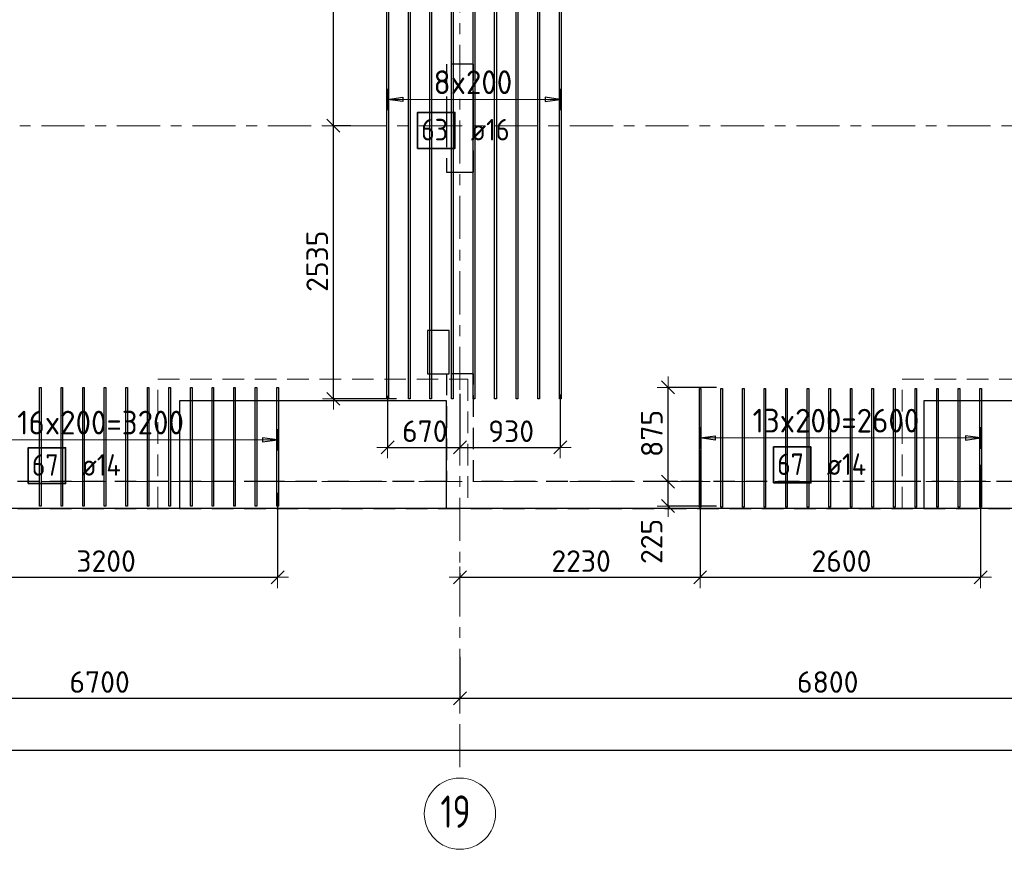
# Model space of a CAD drawing. Header units: metres. Extents: x -38 to 98, y -15 to 19.
# Tile 25 of 64: x 44.07 to 53.2, y -3.41 to 4.28. Entities that reach past the tile are written whole.
import ezdxf

# ---------------------------------------------------------------- set-up
doc = ezdxf.new("R2010")
doc.units = ezdxf.units.M
doc.header["$PDMODE"] = 65
for name, pattern in [('______11', [0.5, 0.4, -0.05, 0, -0.05]), ('______2', [0.27, 0.2, -0.07]), ('______5', [1.1, 0.8, -0.1, 0.1, -0.1])]:
    doc.linetypes.add(name, pattern=pattern)
for name, color, linetype, lineweight in [('XR$2$Осевая линия (1)', 7, '______5', 13), ('XR$2$Размерная линия (1)', 7, 'Continuous', 13), ('XR$3$Перекрытие (1)', 7, 'Continuous', 35), ('XR$3$Перекрытие (2)', 7, 'Continuous', 35), ('XR$3$Размерная линия (1)', 7, 'Continuous', 13), ('XR$5$Стена (1)', 7, 'Continuous', 35)]:
    doc.layers.add(name, color=color, linetype=linetype, lineweight=lineweight)
doc.layers.add('XR$3$Арм.стержн.Доп. Арм. верхн.зоны У', color=7, linetype='Continuous', lineweight=35, true_color=0x739641)
doc.styles.add('ISOCPEUR', font='txt')
doc.dimstyles.new('DIMSTYLE_3', dxfattribs={"dimtxt": 0.2, "dimasz": 0.2, "dimexe": 0, "dimexo": 0, "dimgap": 0.1, "dimtad": 2, "dimdec": 0, "dimlfac": 1000, "dimrnd": 5, "dimzin": 12, "dimdsep": 46, "dimtxsty": 'ISOCPEUR', "dimblk1": 'ALL_ML_STRICH', "dimblk2": 'ALL_ML_STRICH', "dimsah": 1, "dimcen": 0, "dimclrd": 7, "dimclre": 256, "dimclrt": 7, "dimadec": 0, "dimazin": 0, "dimtfac": 1, "dimtdec": 0, "dimtix": 1, "dimtmove": 2, "dimatfit": 3, "dimfxl": 0, "dimtzin": 0, "dimlwd": 0, "dimlwe": -3, "dimarcsym": 0})
doc.dimstyles.new('DIMSTYLE_7', dxfattribs={"dimtxt": 0.2, "dimasz": 0.2, "dimexe": 0, "dimexo": 0, "dimgap": 0.1, "dimtad": 2, "dimdec": 0, "dimlfac": 1000, "dimrnd": 5, "dimzin": 12, "dimdsep": 46, "dimtxsty": 'ISOCPEUR', "dimblk1": 'ALL_ML_STRICH', "dimblk2": 'ALL_ML_STRICH', "dimsah": 1, "dimcen": 0, "dimclrd": 7, "dimclre": 256, "dimclrt": 7, "dimadec": 0, "dimazin": 0, "dimtfac": 1, "dimtdec": 0, "dimtix": 1, "dimtmove": 2, "dimatfit": 3, "dimfxl": 0, "dimtvp": 1.2, "dimtzin": 0, "dimlwd": 0, "dimlwe": -3, "dimarcsym": 0})

# ---------------------------------------------------------------- blocks, each defined once
blk = doc.blocks.new('ALL_ML_STRICH')
at = {"color": 0, "linetype": 'ByBlock', "lineweight": -2}
for p, q in [((0, -0.5), (0, 0.5)), ((-1, 0), (0.5, 0)), ((-0.3, -0.3), (0.3, 0.3))]:
    blk.add_line(p, q, dxfattribs=at)
blk = doc.blocks.new('*D15')
at = {"layer": 'DEFPOINTS', "color": 7, "linetype": 'Continuous', "lineweight": 13, "transparency": 33554687}
for p in [(41.45, -1.5748), (48.15, -1.6059), (41.45, -2.009)]:
    blk.add_point(p, dxfattribs=at)
at = {"layer": 'XR$2$Размерная линия (1)', "color": 9, "linetype": 'Continuous', "lineweight": -2, "true_color": 0xc7c7c7, "transparency": 33554687}
for p, q in [((41.45, -1.5948), (41.45, -2.009)), ((48.15, -1.6259), (48.15, -2.009))]:
    blk.add_line(p, q, dxfattribs=at)
at = {"layer": 'XR$2$Размерная линия (1)', "color": 7, "linetype": 'Continuous', "lineweight": -2, "transparency": 33554687}
blk.add_line((41.45, -2.009), (48.15, -2.009), dxfattribs=at)
at = {"layer": 'XR$2$Размерная линия (1)', "color": 7, "linetype": 'Continuous', "lineweight": 13, "transparency": 33554687, "xscale": 0.2, "yscale": 0.2, "zscale": 0.2, "rotation": 180}
blk.add_blockref('ALL_ML_STRICH', (41.45, -2.009), dxfattribs=at)
at = {"layer": 'XR$2$Размерная линия (1)', "color": 7, "linetype": 'Continuous', "lineweight": 13, "transparency": 33554687, "xscale": 0.2, "yscale": 0.2, "zscale": 0.2}
blk.add_blockref('ALL_ML_STRICH', (48.15, -2.009), dxfattribs=at)
at = {"layer": 'XR$2$Размерная линия (1)', "color": 7, "linetype": 'Continuous', "lineweight": 13, "transparency": 33554687, "insert": (44.81, -1.859), "char_height": 0.2, "width": 0.8, "attachment_point": 5, "style": 'ISOCPEUR'}
blk.add_mtext('\\A1;{6700}', dxfattribs=at)
blk = doc.blocks.new('*D16')
at = {"layer": 'DEFPOINTS', "color": 7, "linetype": 'Continuous', "lineweight": 13, "transparency": 33554687}
for p in [(54.95, -1.4027), (48.15, -1.6059), (48.15, -2.009)]:
    blk.add_point(p, dxfattribs=at)
at = {"layer": 'XR$2$Размерная линия (1)', "color": 9, "linetype": 'Continuous', "lineweight": -2, "true_color": 0xc7c7c7, "transparency": 33554687}
for p, q in [((54.95, -1.4227), (54.95, -2.009)), ((48.15, -1.6259), (48.15, -2.009))]:
    blk.add_line(p, q, dxfattribs=at)
at = {"layer": 'XR$2$Размерная линия (1)', "color": 7, "linetype": 'Continuous', "lineweight": -2, "transparency": 33554687}
blk.add_line((48.15, -2.009), (54.95, -2.009), dxfattribs=at)
at = {"layer": 'XR$2$Размерная линия (1)', "color": 7, "linetype": 'Continuous', "lineweight": 13, "transparency": 33554687, "xscale": 0.2, "yscale": 0.2, "zscale": 0.2, "rotation": 180}
blk.add_blockref('ALL_ML_STRICH', (48.15, -2.009), dxfattribs=at)
at = {"layer": 'XR$2$Размерная линия (1)', "color": 7, "linetype": 'Continuous', "lineweight": 13, "transparency": 33554687, "xscale": 0.2, "yscale": 0.2, "zscale": 0.2}
blk.add_blockref('ALL_ML_STRICH', (54.95, -2.009), dxfattribs=at)
at = {"layer": 'XR$2$Размерная линия (1)', "color": 7, "linetype": 'Continuous', "lineweight": 13, "transparency": 33554687, "insert": (51.56, -1.859), "char_height": 0.2, "width": 0.8, "attachment_point": 5, "style": 'ISOCPEUR'}
blk.add_mtext('\\A1;{6800}', dxfattribs=at)
blk = doc.blocks.new('*D18')
at = {"layer": 'DEFPOINTS', "color": 7, "linetype": 'Continuous', "lineweight": 13, "transparency": 33554687}
for p in [(0.5, -2.3633), (61.6, -2.4001), (0.5, -2.4901)]:
    blk.add_point(p, dxfattribs=at)
at = {"layer": 'XR$2$Размерная линия (1)', "color": 9, "linetype": 'Continuous', "lineweight": -2, "true_color": 0xc7c7c7, "transparency": 33554687}
for p, q in [((0.5, -2.3833), (0.5, -2.4901)), ((61.6, -2.4201), (61.6, -2.4901))]:
    blk.add_line(p, q, dxfattribs=at)
at = {"layer": 'XR$2$Размерная линия (1)', "color": 7, "linetype": 'Continuous', "lineweight": -2, "transparency": 33554687}
blk.add_line((0.5, -2.4901), (61.6, -2.4901), dxfattribs=at)
at = {"layer": 'XR$2$Размерная линия (1)', "color": 7, "linetype": 'Continuous', "lineweight": 13, "transparency": 33554687, "xscale": 0.2, "yscale": 0.2, "zscale": 0.2, "rotation": 180}
blk.add_blockref('ALL_ML_STRICH', (0.5, -2.4901), dxfattribs=at)
at = {"layer": 'XR$2$Размерная линия (1)', "color": 7, "linetype": 'Continuous', "lineweight": 13, "transparency": 33554687, "xscale": 0.2, "yscale": 0.2, "zscale": 0.2}
blk.add_blockref('ALL_ML_STRICH', (61.6, -2.4901), dxfattribs=at)
at = {"layer": 'XR$2$Размерная линия (1)', "color": 7, "linetype": 'Continuous', "lineweight": 13, "transparency": 33554687, "insert": (31.1, -2.3401), "char_height": 0.2, "width": 1, "attachment_point": 5, "style": 'ISOCPEUR'}
blk.add_mtext('\\A1;{61100}', dxfattribs=at)
blk = doc.blocks.new('*D160')
at = {"layer": 'DEFPOINTS', "color": 7, "linetype": 'Continuous', "lineweight": 13, "transparency": 33554687}
for p in [(46.46, -0.0855), (43.26, -0.1282), (43.26, -0.8872)]:
    blk.add_point(p, dxfattribs=at)
at = {"layer": 'XR$3$Размерная линия (1)', "color": 9, "linetype": 'Continuous', "lineweight": -2, "true_color": 0xc7c7c7, "transparency": 33554687}
for p, q in [((43.26, -0.1482), (43.26, -0.8872)), ((46.46, -0.1055), (46.46, -0.8872))]:
    blk.add_line(p, q, dxfattribs=at)
at = {"layer": 'XR$3$Размерная линия (1)', "color": 7, "linetype": 'Continuous', "lineweight": -2, "transparency": 33554687}
blk.add_line((43.26, -0.8872), (46.46, -0.8872), dxfattribs=at)
at = {"layer": 'XR$3$Размерная линия (1)', "color": 7, "linetype": 'Continuous', "lineweight": 13, "transparency": 33554687, "xscale": 0.2, "yscale": 0.2, "zscale": 0.2, "rotation": 180}
blk.add_blockref('ALL_ML_STRICH', (43.26, -0.8872), dxfattribs=at)
at = {"layer": 'XR$3$Размерная линия (1)', "color": 7, "linetype": 'Continuous', "lineweight": 13, "transparency": 33554687, "xscale": 0.2, "yscale": 0.2, "zscale": 0.2}
blk.add_blockref('ALL_ML_STRICH', (46.46, -0.8872), dxfattribs=at)
at = {"layer": 'XR$3$Размерная линия (1)', "color": 7, "linetype": 'Continuous', "lineweight": 13, "transparency": 33554687, "insert": (44.87, -0.7372), "char_height": 0.2, "width": 0.8, "attachment_point": 5, "style": 'ISOCPEUR'}
blk.add_mtext('\\A1;{3200}', dxfattribs=at)
blk = doc.blocks.new('*D161')
at = {"layer": 'DEFPOINTS', "color": 7, "linetype": 'Continuous', "lineweight": 13, "transparency": 33554687}
for p in [(50.3776, 0.3133), (48.15, -0.8281), (48.15, -0.8872)]:
    blk.add_point(p, dxfattribs=at)
at = {"layer": 'XR$3$Размерная линия (1)', "color": 9, "linetype": 'Continuous', "lineweight": -2, "true_color": 0xc7c7c7, "transparency": 33554687}
for p, q in [((50.3776, 0.2933), (50.3776, -0.8872)), ((48.15, -0.8481), (48.15, -0.8872))]:
    blk.add_line(p, q, dxfattribs=at)
at = {"layer": 'XR$3$Размерная линия (1)', "color": 7, "linetype": 'Continuous', "lineweight": -2, "transparency": 33554687}
blk.add_line((48.15, -0.8872), (50.3776, -0.8872), dxfattribs=at)
at = {"layer": 'XR$3$Размерная линия (1)', "color": 7, "linetype": 'Continuous', "lineweight": 13, "transparency": 33554687, "xscale": 0.2, "yscale": 0.2, "zscale": 0.2, "rotation": 180}
blk.add_blockref('ALL_ML_STRICH', (48.15, -0.8872), dxfattribs=at)
at = {"layer": 'XR$3$Размерная линия (1)', "color": 7, "linetype": 'Continuous', "lineweight": 13, "transparency": 33554687, "xscale": 0.2, "yscale": 0.2, "zscale": 0.2}
blk.add_blockref('ALL_ML_STRICH', (50.3776, -0.8872), dxfattribs=at)
at = {"layer": 'XR$3$Размерная линия (1)', "color": 7, "linetype": 'Continuous', "lineweight": 13, "transparency": 33554687, "insert": (49.2738, -0.7372), "char_height": 0.2, "width": 0.8, "attachment_point": 5, "style": 'ISOCPEUR'}
blk.add_mtext('\\A1;{2230}', dxfattribs=at)
blk = doc.blocks.new('*D162')
at = {"layer": 'DEFPOINTS', "color": 7, "linetype": 'Continuous', "lineweight": 13, "transparency": 33554687}
for p in [(50.3776, 0.3133), (52.9776, 0.174), (50.3776, -0.8872)]:
    blk.add_point(p, dxfattribs=at)
at = {"layer": 'XR$3$Размерная линия (1)', "color": 9, "linetype": 'Continuous', "lineweight": -2, "true_color": 0xc7c7c7, "transparency": 33554687}
for p, q in [((50.3776, 0.2933), (50.3776, -0.8872)), ((52.9776, 0.154), (52.9776, -0.8872))]:
    blk.add_line(p, q, dxfattribs=at)
at = {"layer": 'XR$3$Размерная линия (1)', "color": 7, "linetype": 'Continuous', "lineweight": -2, "transparency": 33554687}
blk.add_line((50.3776, -0.8872), (52.9776, -0.8872), dxfattribs=at)
at = {"layer": 'XR$3$Размерная линия (1)', "color": 7, "linetype": 'Continuous', "lineweight": 13, "transparency": 33554687, "xscale": 0.2, "yscale": 0.2, "zscale": 0.2, "rotation": 180}
blk.add_blockref('ALL_ML_STRICH', (50.3776, -0.8872), dxfattribs=at)
at = {"layer": 'XR$3$Размерная линия (1)', "color": 7, "linetype": 'Continuous', "lineweight": 13, "transparency": 33554687, "xscale": 0.2, "yscale": 0.2, "zscale": 0.2}
blk.add_blockref('ALL_ML_STRICH', (52.9776, -0.8872), dxfattribs=at)
at = {"layer": 'XR$3$Размерная линия (1)', "color": 7, "linetype": 'Continuous', "lineweight": 13, "transparency": 33554687, "insert": (51.6876, -0.7372), "char_height": 0.2, "width": 0.8, "attachment_point": 5, "style": 'ISOCPEUR'}
blk.add_mtext('\\A1;{2600}', dxfattribs=at)
blk = doc.blocks.new('*D167')
at = {"layer": 'DEFPOINTS', "color": 7, "linetype": 'Continuous', "lineweight": 13, "transparency": 33554687}
for p in [(48.15, 0.8324), (47.4803, 0.8156), (47.4803, 0.3171)]:
    blk.add_point(p, dxfattribs=at)
at = {"layer": 'XR$3$Размерная линия (1)', "color": 9, "linetype": 'Continuous', "lineweight": -2, "true_color": 0xc7c7c7, "transparency": 33554687}
for p, q in [((47.4803, 0.7956), (47.4803, 0.3171)), ((48.15, 0.8124), (48.15, 0.3171))]:
    blk.add_line(p, q, dxfattribs=at)
at = {"layer": 'XR$3$Размерная линия (1)', "color": 7, "linetype": 'Continuous', "lineweight": -2, "transparency": 33554687}
blk.add_line((47.4803, 0.3171), (48.15, 0.3171), dxfattribs=at)
at = {"layer": 'XR$3$Размерная линия (1)', "color": 7, "linetype": 'Continuous', "lineweight": 13, "transparency": 33554687, "xscale": 0.2, "yscale": 0.2, "zscale": 0.2, "rotation": 180}
blk.add_blockref('ALL_ML_STRICH', (47.4803, 0.3171), dxfattribs=at)
at = {"layer": 'XR$3$Размерная линия (1)', "color": 7, "linetype": 'Continuous', "lineweight": 13, "transparency": 33554687, "xscale": 0.2, "yscale": 0.2, "zscale": 0.2}
blk.add_blockref('ALL_ML_STRICH', (48.15, 0.3171), dxfattribs=at)
at = {"layer": 'XR$3$Размерная линия (1)', "color": 7, "linetype": 'Continuous', "lineweight": 13, "transparency": 33554687, "insert": (47.8252, 0.4671), "char_height": 0.2, "width": 0.6, "attachment_point": 5, "style": 'ISOCPEUR'}
blk.add_mtext('\\A1;{670}', dxfattribs=at)
blk = doc.blocks.new('*D168')
at = {"layer": 'DEFPOINTS', "color": 7, "linetype": 'Continuous', "lineweight": 13, "transparency": 33554687}
for p in [(48.15, 0.8324), (49.0803, 0.827), (48.15, 0.3171)]:
    blk.add_point(p, dxfattribs=at)
at = {"layer": 'XR$3$Размерная линия (1)', "color": 9, "linetype": 'Continuous', "lineweight": -2, "true_color": 0xc7c7c7, "transparency": 33554687}
for p, q in [((48.15, 0.8124), (48.15, 0.3171)), ((49.0803, 0.807), (49.0803, 0.3171))]:
    blk.add_line(p, q, dxfattribs=at)
at = {"layer": 'XR$3$Размерная линия (1)', "color": 7, "linetype": 'Continuous', "lineweight": -2, "transparency": 33554687}
blk.add_line((48.15, 0.3171), (49.0803, 0.3171), dxfattribs=at)
at = {"layer": 'XR$3$Размерная линия (1)', "color": 7, "linetype": 'Continuous', "lineweight": 13, "transparency": 33554687, "xscale": 0.2, "yscale": 0.2, "zscale": 0.2, "rotation": 180}
blk.add_blockref('ALL_ML_STRICH', (48.15, 0.3171), dxfattribs=at)
at = {"layer": 'XR$3$Размерная линия (1)', "color": 7, "linetype": 'Continuous', "lineweight": 13, "transparency": 33554687, "xscale": 0.2, "yscale": 0.2, "zscale": 0.2}
blk.add_blockref('ALL_ML_STRICH', (49.0803, 0.3171), dxfattribs=at)
at = {"layer": 'XR$3$Размерная линия (1)', "color": 7, "linetype": 'Continuous', "lineweight": 13, "transparency": 33554687, "insert": (48.6252, 0.4671), "char_height": 0.2, "width": 0.6, "attachment_point": 5, "style": 'ISOCPEUR'}
blk.add_mtext('\\A1;{930}', dxfattribs=at)
blk = doc.blocks.new('*D169')
at = {"layer": 'DEFPOINTS', "color": 7, "linetype": 'Continuous', "lineweight": 13, "transparency": 33554687}
for p in [(47.1592, 3.3), (46.9772, 0.7673), (47.5831, 0.7673)]:
    blk.add_point(p, dxfattribs=at)
at = {"layer": 'XR$3$Размерная линия (1)', "color": 9, "linetype": 'Continuous', "lineweight": -2, "true_color": 0xc7c7c7, "transparency": 33554687}
for p, q in [((47.1392, 3.3), (46.9772, 3.3)), ((47.5631, 0.7673), (46.9772, 0.7673))]:
    blk.add_line(p, q, dxfattribs=at)
at = {"layer": 'XR$3$Размерная линия (1)', "color": 7, "linetype": 'Continuous', "lineweight": -2, "transparency": 33554687}
blk.add_line((46.9772, 0.7673), (46.9772, 3.3), dxfattribs=at)
at = {"layer": 'XR$3$Размерная линия (1)', "color": 7, "linetype": 'Continuous', "lineweight": 13, "transparency": 33554687, "xscale": 0.2, "yscale": 0.2, "zscale": 0.2}
for p, rotation in [((46.9772, 3.3), 90), ((46.9772, 0.7673), 270)]:
    blk.add_blockref('ALL_ML_STRICH', p, dxfattribs=dict(at, rotation=rotation))
at = {"layer": 'XR$3$Размерная линия (1)', "color": 7, "linetype": 'Continuous', "lineweight": 13, "transparency": 33554687, "insert": (46.8272, 2.0437), "char_height": 0.2, "width": 0.8, "attachment_point": 5, "rotation": 90, "style": 'ISOCPEUR'}
blk.add_mtext('\\A1;{2535}', dxfattribs=at)
blk = doc.blocks.new('*D170')
at = {"layer": 'DEFPOINTS', "color": 7, "linetype": 'Continuous', "lineweight": 13, "transparency": 33554687}
for p in [(47.598, 8.5673), (46.9772, 3.3), (47.1592, 3.3)]:
    blk.add_point(p, dxfattribs=at)
at = {"layer": 'XR$3$Размерная линия (1)', "color": 9, "linetype": 'Continuous', "lineweight": -2, "true_color": 0xc7c7c7, "transparency": 33554687}
for p, q in [((47.578, 8.5673), (46.9772, 8.5673)), ((47.1392, 3.3), (46.9772, 3.3))]:
    blk.add_line(p, q, dxfattribs=at)
at = {"layer": 'XR$3$Размерная линия (1)', "color": 7, "linetype": 'Continuous', "lineweight": -2, "transparency": 33554687}
blk.add_line((46.9772, 3.3), (46.9772, 8.5673), dxfattribs=at)
at = {"layer": 'XR$3$Размерная линия (1)', "color": 7, "linetype": 'Continuous', "lineweight": 13, "transparency": 33554687, "xscale": 0.2, "yscale": 0.2, "zscale": 0.2}
for p, rotation in [((46.9772, 8.5673), 90), ((46.9772, 3.3), 270)]:
    blk.add_blockref('ALL_ML_STRICH', p, dxfattribs=dict(at, rotation=rotation))
at = {"layer": 'XR$3$Размерная линия (1)', "color": 7, "linetype": 'Continuous', "lineweight": 13, "transparency": 33554687, "insert": (46.8272, 5.9437), "char_height": 0.2, "width": 0.8, "attachment_point": 5, "rotation": 90, "style": 'ISOCPEUR'}
blk.add_mtext('\\A1;{5265}', dxfattribs=at)
blk = doc.blocks.new('*D238')
at = {"layer": 'DEFPOINTS', "color": 7, "linetype": 'Continuous', "lineweight": 13, "transparency": 33554687}
for p in [(50.0509, 0), (50.0795, -0.2269), (50.5503, -0.2269)]:
    blk.add_point(p, dxfattribs=at)
at = {"layer": 'XR$3$Размерная линия (1)', "color": 9, "linetype": 'Continuous', "lineweight": -2, "true_color": 0xc7c7c7, "transparency": 33554687}
for p, q in [((50.0709, 0), (50.0795, 0)), ((50.5303, -0.2269), (50.0795, -0.2269))]:
    blk.add_line(p, q, dxfattribs=at)
at = {"layer": 'XR$3$Размерная линия (1)', "color": 7, "linetype": 'Continuous', "lineweight": -2, "transparency": 33554687}
blk.add_line((50.0795, -0.2269), (50.0795, 0), dxfattribs=at)
at = {"layer": 'XR$3$Размерная линия (1)', "color": 7, "linetype": 'Continuous', "lineweight": 13, "transparency": 33554687, "xscale": 0.2, "yscale": 0.2, "zscale": 0.2}
for p, rotation in [((50.0795, 0), 90), ((50.0795, -0.2269), 270)]:
    blk.add_blockref('ALL_ML_STRICH', p, dxfattribs=dict(at, rotation=rotation))
at = {"layer": 'XR$3$Размерная линия (1)', "color": 7, "linetype": 'Continuous', "lineweight": 13, "transparency": 33554687, "insert": (49.9284, -0.5547), "char_height": 0.2, "width": 0.6, "attachment_point": 5, "rotation": 90, "style": 'ISOCPEUR'}
blk.add_mtext('\\A1;{225}', dxfattribs=at)
blk = doc.blocks.new('*D239')
at = {"layer": 'DEFPOINTS', "color": 7, "linetype": 'Continuous', "lineweight": 13, "transparency": 33554687}
for p in [(50.5503, 0.8731), (50.0509, 0), (50.0795, 0)]:
    blk.add_point(p, dxfattribs=at)
at = {"layer": 'XR$3$Размерная линия (1)', "color": 9, "linetype": 'Continuous', "lineweight": -2, "true_color": 0xc7c7c7, "transparency": 33554687}
for p, q in [((50.5303, 0.8731), (50.0795, 0.8731)), ((50.0709, 0), (50.0795, 0))]:
    blk.add_line(p, q, dxfattribs=at)
at = {"layer": 'XR$3$Размерная линия (1)', "color": 7, "linetype": 'Continuous', "lineweight": -2, "transparency": 33554687}
blk.add_line((50.0795, 0), (50.0795, 0.8731), dxfattribs=at)
at = {"layer": 'XR$3$Размерная линия (1)', "color": 7, "linetype": 'Continuous', "lineweight": 13, "transparency": 33554687, "xscale": 0.2, "yscale": 0.2, "zscale": 0.2}
for p, rotation in [((50.0795, 0.8731), 90), ((50.0795, 0), 270)]:
    blk.add_blockref('ALL_ML_STRICH', p, dxfattribs=dict(at, rotation=rotation))
at = {"layer": 'XR$3$Размерная линия (1)', "color": 7, "linetype": 'Continuous', "lineweight": 13, "transparency": 33554687, "insert": (49.9295, 0.4466), "char_height": 0.2, "width": 0.6, "attachment_point": 5, "rotation": 90, "style": 'ISOCPEUR'}
blk.add_mtext('\\A1;{875}', dxfattribs=at)

msp = doc.modelspace()

# ---------------------------------------------------------------- linework, layer by layer
at = {"layer": 'XR$2$Осевая линия (1)', "color": 253, "linetype": '______11', "lineweight": 13, "true_color": 0xa0a0a0, "transparency": 33554687}
for p, q in [((48.15, -2.65), (48.15, 8.13)), ((-2.63, 3.3), (62.6, 3.3)), ((-2.63, 0), (62.6, 0))]:
    msp.add_line(p, q, dxfattribs=at)
at = {"layer": 'XR$2$Осевая линия (1)', "color": 7, "linetype": 'Continuous', "lineweight": 13, "transparency": 33554687}
msp.add_circle((48.1504, -3.0799), 0.3304, dxfattribs=at)
at = {"layer": 'XR$3$Арм.стержн.Доп. Арм. верхн.зоны У', "color": 253, "linetype": 'Continuous', "lineweight": -3, "true_color": 0xa0a0a0, "transparency": 33554687}
for p, q in [((47.4803, 3.5437), (47.4803, 3.6437)), ((49.0803, 3.5437), (49.0803, 3.6437)), ((47.4803, 3.5437), (47.4803, 3.4437)), ((49.0803, 3.5437), (49.0803, 3.4437)), ((46.46, 0.3872), (46.46, 0.4872)), ((50.3776, 0.4051), (50.3776, 0.5051)), ((52.9776, 0.4051), (52.9776, 0.5051)), ((46.46, 0.3872), (46.46, 0.2872)), ((50.3776, 0.4051), (50.3776, 0.3051)), ((52.9776, 0.4051), (52.9776, 0.3051))]:
    msp.add_line(p, q, dxfattribs=at)
at = {"layer": 'XR$3$Арм.стержн.Доп. Арм. верхн.зоны У', "color": 7, "linetype": 'Continuous', "lineweight": 25, "transparency": 33554687}
for p, q in [((47.4803, 3.5437), (47.6203, 3.5637)), ((47.6203, 3.5637), (47.6203, 3.5237)), ((49.0803, 3.5437), (48.9403, 3.5637)), ((48.9403, 3.5637), (48.9403, 3.5237)), ((47.6203, 3.5237), (47.4803, 3.5437)), ((48.9403, 3.5237), (49.0803, 3.5437)), ((46.46, 0.3872), (46.32, 0.4072)), ((46.32, 0.4072), (46.32, 0.3672)), ((46.32, 0.3672), (46.46, 0.3872)), ((50.3776, 0.4051), (50.5176, 0.4251)), ((50.5176, 0.3851), (50.3776, 0.4051)), ((50.5176, 0.4251), (50.5176, 0.3851)), ((52.9776, 0.4051), (52.8376, 0.4251)), ((52.8376, 0.4251), (52.8376, 0.3851)), ((52.8376, 0.3851), (52.9776, 0.4051))]:
    msp.add_line(p, q, dxfattribs=at)
at = {"layer": 'XR$3$Арм.стержн.Доп. Арм. верхн.зоны У', "color": 7, "linetype": 'Continuous', "lineweight": 13, "transparency": 33554687}
for p, q in [((47.4803, 3.5437), (47.4803, 3.5437)), ((49.0803, 3.5437), (49.0803, 3.5437)), ((46.46, 0.3872), (46.46, 0.3872)), ((50.3776, 0.4051), (50.3776, 0.4051)), ((52.9776, 0.4051), (52.9776, 0.4051))]:
    msp.add_line(p, q, dxfattribs=at)
at = {"layer": 'XR$3$Арм.стержн.Доп. Арм. верхн.зоны У', "color": 7, "linetype": 'Continuous', "lineweight": 25, "transparency": 33554687}
for points in [[(47.4883, 8.5673), (47.4883, 0.7673), (47.4723, 0.7673), (47.4723, 8.5673), (47.4883, 8.5673)], [(47.6883, 8.5673), (47.6883, 0.7673), (47.6723, 0.7673), (47.6723, 8.5673), (47.6883, 8.5673)], [(47.8883, 8.5673), (47.8883, 0.7673), (47.8723, 0.7673), (47.8723, 8.5673), (47.8883, 8.5673)], [(48.0883, 8.5673), (48.0883, 0.7673), (48.0723, 0.7673), (48.0723, 8.5673), (48.0883, 8.5673)], [(48.2883, 8.5673), (48.2883, 0.7673), (48.2723, 0.7673), (48.2723, 8.5673), (48.2883, 8.5673)], [(48.4883, 8.5673), (48.4883, 0.7673), (48.4723, 0.7673), (48.4723, 8.5673), (48.4883, 8.5673)], [(48.6883, 8.5673), (48.6883, 0.7673), (48.6723, 0.7673), (48.6723, 8.5673), (48.6883, 8.5673)], [(48.8883, 8.5673), (48.8883, 0.7673), (48.8723, 0.7673), (48.8723, 8.5673), (48.8883, 8.5673)], [(49.0883, 8.5673), (49.0883, 0.7673), (49.0723, 0.7673), (49.0723, 8.5673), (49.0883, 8.5673)], [(44.267, 0.8733), (44.267, -0.2267), (44.253, -0.2267), (44.253, 0.8733), (44.267, 0.8733)], [(44.467, 0.8733), (44.467, -0.2267), (44.453, -0.2267), (44.453, 0.8733), (44.467, 0.8733)], [(44.667, 0.8733), (44.667, -0.2267), (44.653, -0.2267), (44.653, 0.8733), (44.667, 0.8733)], [(44.867, 0.8733), (44.867, -0.2267), (44.853, -0.2267), (44.853, 0.8733), (44.867, 0.8733)], [(45.067, 0.8733), (45.067, -0.2267), (45.053, -0.2267), (45.053, 0.8733), (45.067, 0.8733)], [(45.267, 0.8733), (45.267, -0.2267), (45.253, -0.2267), (45.253, 0.8733), (45.267, 0.8733)], [(45.467, 0.8733), (45.467, -0.2267), (45.453, -0.2267), (45.453, 0.8733), (45.467, 0.8733)], [(45.667, 0.8733), (45.667, -0.2267), (45.653, -0.2267), (45.653, 0.8733), (45.667, 0.8733)], [(45.867, 0.8733), (45.867, -0.2267), (45.853, -0.2267), (45.853, 0.8733), (45.867, 0.8733)], [(46.067, 0.8733), (46.067, -0.2267), (46.053, -0.2267), (46.053, 0.8733), (46.067, 0.8733)], [(46.267, 0.8733), (46.267, -0.2267), (46.253, -0.2267), (46.253, 0.8733), (46.267, 0.8733)], [(46.467, 0.8733), (46.467, -0.2267), (46.453, -0.2267), (46.453, 0.8733), (46.467, 0.8733)], [(50.3846, 0.8633), (50.3846, -0.2367), (50.3706, -0.2367), (50.3706, 0.8633), (50.3846, 0.8633)], [(50.5846, 0.8633), (50.5846, -0.2367), (50.5706, -0.2367), (50.5706, 0.8633), (50.5846, 0.8633)], [(50.7846, 0.8633), (50.7846, -0.2367), (50.7706, -0.2367), (50.7706, 0.8633), (50.7846, 0.8633)], [(50.9846, 0.8633), (50.9846, -0.2367), (50.9706, -0.2367), (50.9706, 0.8633), (50.9846, 0.8633)], [(51.1846, 0.8633), (51.1846, -0.2367), (51.1706, -0.2367), (51.1706, 0.8633), (51.1846, 0.8633)], [(51.3846, 0.8633), (51.3846, -0.2367), (51.3706, -0.2367), (51.3706, 0.8633), (51.3846, 0.8633)], [(51.5846, 0.8633), (51.5846, -0.2367), (51.5706, -0.2367), (51.5706, 0.8633), (51.5846, 0.8633)], [(51.7846, 0.8633), (51.7846, -0.2367), (51.7706, -0.2367), (51.7706, 0.8633), (51.7846, 0.8633)], [(51.9846, 0.8633), (51.9846, -0.2367), (51.9706, -0.2367), (51.9706, 0.8633), (51.9846, 0.8633)], [(52.1846, 0.8633), (52.1846, -0.2367), (52.1706, -0.2367), (52.1706, 0.8633), (52.1846, 0.8633)], [(52.3846, 0.8633), (52.3846, -0.2367), (52.3706, -0.2367), (52.3706, 0.8633), (52.3846, 0.8633)], [(52.5846, 0.8633), (52.5846, -0.2367), (52.5706, -0.2367), (52.5706, 0.8633), (52.5846, 0.8633)], [(52.7846, 0.8633), (52.7846, -0.2367), (52.7706, -0.2367), (52.7706, 0.8633), (52.7846, 0.8633)], [(52.9846, 0.8633), (52.9846, -0.2367), (52.9706, -0.2367), (52.9706, 0.8633), (52.9846, 0.8633)]]:
    msp.add_lwpolyline(points, dxfattribs=at)
at = {"layer": 'XR$3$Арм.стержн.Доп. Арм. верхн.зоны У', "color": 7, "linetype": 'Continuous', "lineweight": 13, "transparency": 33554687}
for points in [[(47.4803, 3.5437), (47.7573, 3.5437), (47.7573, 3.5437), (49.0803, 3.5437)], [(43.26, 0.3872), (43.897, 0.3872), (43.897, 0.3872), (46.46, 0.3872)], [(50.3776, 0.4051), (50.7146, 0.4051), (50.7146, 0.4051), (52.9776, 0.4051)]]:
    msp.add_lwpolyline(points, dxfattribs=at)
at = {"layer": 'XR$3$Арм.стержн.Доп. Арм. верхн.зоны У', "color": 7, "linetype": 'Continuous', "lineweight": 35, "transparency": 33554687}
for points in [[(47.7577, 3.0904), (48.1044, 3.0904), (48.1044, 3.4237), (47.7577, 3.4237), (47.7577, 3.0904)], [(44.1481, -0.0191), (44.4948, -0.0191), (44.4948, 0.3142), (44.1481, 0.3142), (44.1481, -0.0191)], [(51.0578, -0.0121), (51.4045, -0.0121), (51.4045, 0.3213), (51.0578, 0.3213), (51.0578, -0.0121)]]:
    msp.add_lwpolyline(points, dxfattribs=at)
at = {"layer": 'XR$3$Перекрытие (1)', "color": 7, "linetype": 'Continuous', "lineweight": 25, "transparency": 33554687}
for p, q in [((47.85, 1.4), (47.85, 1)), ((48.05, 1.4), (47.85, 1.4)), ((48.05, 1), (48.05, 1.4)), ((47.85, 1), (48.05, 1)), ((45.55, 0.75), (45.55, -0.25)), ((48.025, 0.75), (45.55, 0.75)), ((48.025, -0.25), (48.025, 0.75)), ((52.45, 0.75), (52.45, -0.25)), ((57.45, 0.75), (52.45, 0.75)), ((45.55, -0.25), (41.325, -0.25)), ((52.45, -0.25), (48.025, -0.25))]:
    msp.add_line(p, q, dxfattribs=at)
at = {"layer": 'XR$3$Перекрытие (2)', "color": 7, "linetype": '______2', "lineweight": 18, "transparency": 33554687}
for p, q in [((45.35, -0.25), (45.35, 0.95)), ((45.35, 0.95), (48.225, 0.95)), ((48.225, 0.95), (48.225, -0.25)), ((52.25, -0.25), (52.25, 0.95)), ((52.25, 0.95), (57.65, 0.95))]:
    msp.add_line(p, q, dxfattribs=at)
at = {"layer": 'XR$3$Перекрытие (2)', "color": 7, "linetype": 'Continuous', "lineweight": 25, "transparency": 33554687}
for p, q in [((48.025, -0.25), (45.55, -0.25)), ((57.45, -0.25), (52.45, -0.25))]:
    msp.add_line(p, q, dxfattribs=at)
at = {"layer": 'XR$5$Стена (1)', "color": 253, "linetype": '______2', "lineweight": -3, "true_color": 0xa0a0a0, "transparency": 33554687}
for p, q in [((48.025, 3.87), (48.025, 3.42)), ((48.275, 3.87), (48.025, 3.87)), ((48.275, 3.42), (48.275, 3.87)), ((48.025, 3.42), (48.025, 3.3)), ((48.275, 3.3), (48.275, 3.42)), ((48.025, 3.3), (48.025, 2.87)), ((48.275, 2.87), (48.275, 3.3)), ((48.025, 2.87), (48.275, 2.87)), ((48.155, 2.87), (48.275, 2.87)), ((48.275, 1), (48.025, 1)), ((48.025, 1), (48.025, 0)), ((48.155, 1), (48.075, 1)), ((48.275, 0), (48.275, 1)), ((45.15, 0), (41.575, 0)), ((46.35, 0), (45.15, 0)), ((46.47, 0), (46.35, 0)), ((48.025, 0), (46.47, 0)), ((50.05, 0), (48.275, 0)), ((50.17, 0), (50.05, 0)), ((52.1998, 0), (50.17, 0)), ((52.3198, 0), (52.1998, 0)), ((54.825, 0), (52.3198, 0)), ((41.35, -0.25), (48.25, -0.25)), ((48.25, -0.25), (61.6, -0.25))]:
    msp.add_line(p, q, dxfattribs=at)

# ---------------------------------------------------------------- texts
at = {"layer": 'XR$2$Осевая линия (1)', "color": 7, "linetype": 'Continuous', "lineweight": 13, "transparency": 33554687, "insert": (47.9704, -3.2104), "char_height": 0.3, "width": 0.472281, "attachment_point": 7, "style": 'ISOCPEUR'}
msp.add_mtext('\\W0.75;19', dxfattribs=at)
at = {"layer": 'XR$3$Арм.стержн.Доп. Арм. верхн.зоны У', "color": 7, "linetype": 'Continuous', "lineweight": 13, "transparency": 33554687, "char_height": 0.22, "attachment_point": 7, "style": 'ISOCPEUR'}
for s, insert, width in [('\\W0.95;8x200', (47.9063, 3.5937), 0.873359), ('\\W0.95;16x200=3200', (44.046, 0.4372), 1.753129), ('\\W0.95;13x200=2600', (50.8636, 0.4551), 1.753128)]:
    msp.add_mtext(s, dxfattribs=dict(at, insert=insert, width=width))
at = {"layer": 'XR$3$Арм.стержн.Доп. Арм. верхн.зоны У', "color": 7, "linetype": 'Continuous', "lineweight": 25, "transparency": 33554687, "char_height": 0.2, "attachment_point": 7, "style": 'ISOCPEUR'}
for s, insert, width in [('\\W0.87;63', (47.791, 3.1637), 0.367208), ('\\W0.89; ø16 ', (48.1377, 3.1637), 0.749105), ('\\W0.87;67', (44.1814, 0.0542), 0.367208), ('\\W0.89; ø14 ', (44.5281, 0.0542), 0.769432), ('\\W0.87;67', (51.0912, 0.0613), 0.367208), ('\\W0.89; ø14 ', (51.4378, 0.0613), 0.769432)]:
    msp.add_mtext(s, dxfattribs=dict(at, insert=insert, width=width))

# ---------------------------------------------------------------- dimensions: what is measured, and where the dimension line sits
at = {"layer": 'XR$2$Размерная линия (1)', "color": 7, "linetype": 'Continuous', "lineweight": 13, "transparency": 33554687}
for base, p1, p2, picture, middle in [((54.95, -2.009), (48.15, -1.6259), (54.95, -1.4227), '*D16', (51.56, -1.859)), ((48.15, -2.009), (41.45, -1.5948), (48.15, -1.6259), '*D15', (44.81, -1.859)), ((61.6, -2.4901), (0.5, -2.3833), (61.6, -2.4201), '*D18', (31.1, -2.3401))]:
    dim = msp.add_linear_dim(base=base, p1=p1, p2=p2, dimstyle='DIMSTYLE_3', override={"dimpost": '<>', "dimclrd": 7, "dimclre": 9, "dimclrt": 7, "dimlwd": 0, "dimlwe": 65533}, dxfattribs=at)
    dim.commit()
    dim.dimension.update_dxf_attribs({"geometry": picture, "text_midpoint": middle, "dimtype": 160})
at = {"layer": 'XR$3$Размерная линия (1)', "color": 7, "linetype": 'Continuous', "lineweight": 13, "transparency": 33554687}
for base, p1, p2, dimstyle, picture, middle in [((46.9772, 8.5673), (47.1392, 3.3), (47.578, 8.5673), 'DIMSTYLE_3', '*D170', (46.8272, 5.9437)), ((46.9772, 3.3), (47.5631, 0.7673), (47.1392, 3.3), 'DIMSTYLE_3', '*D169', (46.8272, 2.0437)), ((50.0795, 0.8731), (50.0709, 0), (50.5303, 0.8731), 'DIMSTYLE_3', '*D239', (49.9295, 0.4466)), ((50.0795, 0), (50.5303, -0.2269), (50.0709, 0), 'DIMSTYLE_7', '*D238', (49.9284, -0.5547))]:
    dim = msp.add_linear_dim(base=base, p1=p1, p2=p2, angle=90, dimstyle=dimstyle, override={"dimpost": '<>', "dimclrd": 7, "dimclre": 9, "dimclrt": 7, "dimlwd": 0, "dimlwe": 65533}, dxfattribs=at)
    dim.commit()
    dim.dimension.update_dxf_attribs({"geometry": picture, "text_midpoint": middle, "dimtype": 160})
for base, p1, p2, picture, middle in [((48.15, 0.3171), (47.4803, 0.7956), (48.15, 0.8124), '*D167', (47.8252, 0.4671)), ((49.0803, 0.3171), (48.15, 0.8124), (49.0803, 0.807), '*D168', (48.6252, 0.4671)), ((50.3776, -0.8872), (48.15, -0.8481), (50.3776, 0.2933), '*D161', (49.2738, -0.7372)), ((52.9776, -0.8872), (50.3776, 0.2933), (52.9776, 0.154), '*D162', (51.6876, -0.7372)), ((46.46, -0.8872), (43.26, -0.1482), (46.46, -0.1055), '*D160', (44.87, -0.7372))]:
    dim = msp.add_linear_dim(base=base, p1=p1, p2=p2, dimstyle='DIMSTYLE_3', override={"dimpost": '<>', "dimclrd": 7, "dimclre": 9, "dimclrt": 7, "dimlwd": 0, "dimlwe": 65533}, dxfattribs=at)
    dim.commit()
    dim.dimension.update_dxf_attribs({"geometry": picture, "text_midpoint": middle, "dimtype": 160})

doc.saveas('drawing.dxf')
